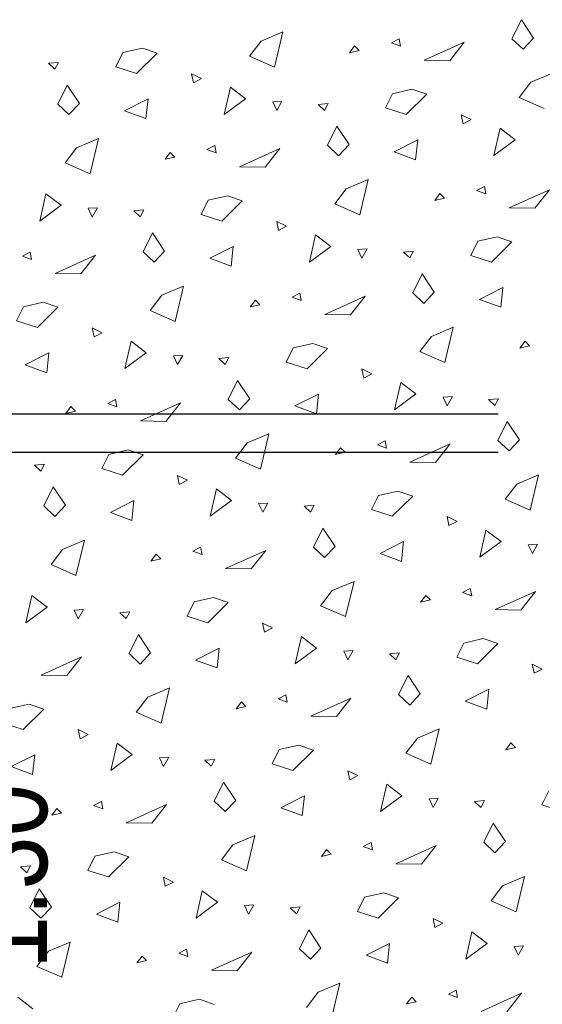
# Model space of a CAD drawing. Header units: metres. Extents: x -7.1 to 26.5, y -14.7 to 18.1.
# Tile 19 of 109: x -0.3 to 0.9, y 1 to 3.3. Entities that reach past the tile are written whole.
import ezdxf

# ---------------------------------------------------------------- set-up
doc = ezdxf.new("R2010")
doc.units = ezdxf.units.M
doc.header["$PDMODE"] = 65
doc.linetypes.add('AUSGEZOGEN', pattern=[0])
doc.layers.add('XR$2$105 Bemassungen 100', color=7, linetype='AUSGEZOGEN')
doc.layers.add('XR$3$035 Decken', color=7, linetype='AUSGEZOGEN')
doc.styles.add('ARIAL', font='arial.ttf')
doc.dimstyles.new('DIMSTYLE_2', dxfattribs={"dimtxt": 0.2, "dimasz": 0.3, "dimexe": 0, "dimexo": 0, "dimgap": 0.1, "dimtad": 2, "dimrnd": 0.005, "dimzin": 4, "dimdsep": 46, "dimtxsty": 'ARIAL', "dimblk1": 'ALL_ML_STRICH', "dimblk2": 'ALL_ML_STRICH', "dimsah": 1, "dimcen": 0, "dimclrd": 7, "dimclre": 7, "dimclrt": 7, "dimadec": 0, "dimazin": 0, "dimtfac": 1, "dimtdec": 0, "dimtix": 1, "dimtmove": 2, "dimatfit": 3, "dimfxl": 0, "dimtzin": 0, "dimlwd": 0, "dimlwe": 18, "dimarcsym": 0})
doc.dimstyles.new('DIMSTYLE_3', dxfattribs={"dimtxt": 0.2, "dimasz": 0.3, "dimexe": 0, "dimexo": 0, "dimgap": 0.1, "dimtad": 2, "dimrnd": 0.005, "dimzin": 4, "dimdsep": 46, "dimtxsty": 'ARIAL', "dimblk1": 'ALL_ML_STRICH', "dimblk2": 'ALL_ML_STRICH', "dimsah": 1, "dimcen": 0, "dimclrd": 7, "dimclre": 7, "dimclrt": 7, "dimadec": 0, "dimazin": 0, "dimtfac": 1, "dimtdec": 0, "dimtix": 1, "dimtmove": 2, "dimatfit": 3, "dimfxl": 0, "dimtzin": 0, "dimlwd": 0, "dimlwe": 18, "dimarcsym": 0})
doc.dimstyles.new('DIMSTYLE_7', dxfattribs={"dimtxt": 0.2, "dimasz": 0.3, "dimexe": 0, "dimexo": 0, "dimgap": 0.1, "dimtad": 2, "dimdec": 1, "dimlfac": 100, "dimrnd": 0.5, "dimzin": 4, "dimdsep": 46, "dimtxsty": 'ARIAL', "dimblk1": 'ALL_ML_STRICH', "dimblk2": 'ALL_ML_STRICH', "dimsah": 1, "dimcen": 0, "dimclrd": 7, "dimclre": 7, "dimclrt": 7, "dimadec": 0, "dimazin": 0, "dimtfac": 1, "dimtdec": 0, "dimtix": 1, "dimtmove": 2, "dimatfit": 3, "dimfxl": 0, "dimtvp": 1.2, "dimtzin": 0, "dimlwd": 0, "dimlwe": 18, "dimarcsym": 0})

# ---------------------------------------------------------------- blocks, each defined once
blk = doc.blocks.new('ALL_ML_STRICH')
at = {"color": 0, "linetype": 'ByBlock', "lineweight": -2}
for p, q in [((0, -0.5), (0, 0.5)), ((-0.3, -0.3), (0.3, 0.3)), ((-1, 0), (0.5, 0))]:
    blk.add_line(p, q, dxfattribs=at)
blk = doc.blocks.new('*D50')
at = {"layer": 'DEFPOINTS', "color": 7, "linetype": 'AUSGEZOGEN', "lineweight": 18, "transparency": 16777216}
for p in [(-1.7359, 11.1435), (-1.7359, -4.0565), (-0.678, -4.0565)]:
    blk.add_point(p, dxfattribs=at)
at = {"layer": 'XR$2$105 Bemassungen 100', "color": 7, "linetype": 'AUSGEZOGEN', "lineweight": -2, "transparency": 16777216}
for p, q in [((-7.0874, 11.1435), (-1.7359, 11.1435)), ((-1.7359, -4.0565), (-1.7359, 11.1435)), ((0.7976, -4.0565), (-1.7359, -4.0565))]:
    blk.add_line(p, q, dxfattribs=at)
at = {"layer": 'XR$2$105 Bemassungen 100', "color": 7, "linetype": 'AUSGEZOGEN', "lineweight": 18, "transparency": 16777216, "xscale": 0.3, "yscale": 0.3, "zscale": 0.3}
for p, rotation in [((-1.7359, 11.1435), 90), ((-1.7359, -4.0565), 270)]:
    blk.add_blockref('ALL_ML_STRICH', p, dxfattribs=dict(at, rotation=rotation))
at = {"layer": 'XR$2$105 Bemassungen 100', "color": 7, "linetype": 'AUSGEZOGEN', "lineweight": 18, "transparency": 16777216, "insert": (-1.9401, 3.5492), "char_height": 0.2, "width": 0.8, "attachment_point": 5, "rotation": 90, "style": 'ARIAL'}
blk.add_mtext('\\W0.80;\\A1;{\\A1;{15.20\\H0.132000;\\S^ ;}}', dxfattribs=at)
blk = doc.blocks.new('*D55')
at = {"layer": 'DEFPOINTS', "color": 7, "linetype": 'AUSGEZOGEN', "lineweight": 18, "transparency": 16777216}
for p in [(0.8192, 2.4135), (-1.205, 0.2335), (0.8046, 0.2335)]:
    blk.add_point(p, dxfattribs=at)
at = {"layer": 'XR$2$105 Bemassungen 100', "color": 7, "linetype": 'AUSGEZOGEN', "lineweight": -2, "transparency": 16777216}
for p, q in [((0.8046, 2.4135), (-1.205, 2.4135)), ((-1.205, 0.2335), (-1.205, 2.4135)), ((0.8046, 0.2335), (-1.205, 0.2335))]:
    blk.add_line(p, q, dxfattribs=at)
at = {"layer": 'XR$2$105 Bemassungen 100', "color": 7, "linetype": 'AUSGEZOGEN', "lineweight": 18, "transparency": 16777216, "xscale": 0.3, "yscale": 0.3, "zscale": 0.3}
for p, rotation in [((-1.205, 2.4135), 90), ((-1.205, 0.2335), 270)]:
    blk.add_blockref('ALL_ML_STRICH', p, dxfattribs=dict(at, rotation=rotation))
at = {"layer": 'XR$2$105 Bemassungen 100', "color": 7, "linetype": 'AUSGEZOGEN', "lineweight": 18, "transparency": 16777216, "insert": (-1.4084, 1.3349), "char_height": 0.2, "width": 0.64, "attachment_point": 5, "rotation": 90, "style": 'ARIAL'}
blk.add_mtext('\\W0.80;\\A1;{\\A1;{2.18\\H0.132000;\\S^ ;}}', dxfattribs=at)
at = {"layer": 'XR$2$105 Bemassungen 100', "color": 7, "linetype": 'AUSGEZOGEN', "lineweight": 18, "transparency": 16777216, "insert": (-1.1473, 1.1113), "char_height": 0.2, "width": 0.01, "attachment_point": 1, "rotation": 90, "line_spacing_factor": 0.60241, "style": 'ARIAL'}
blk.add_mtext('\\W0.80;1.50', dxfattribs=at)
blk = doc.blocks.new('*D56')
at = {"layer": 'DEFPOINTS', "color": 7, "linetype": 'AUSGEZOGEN', "lineweight": 18, "transparency": 16777216}
for p in [(0.8192, 4.2435), (-1.205, 2.4135), (0.8192, 2.4135)]:
    blk.add_point(p, dxfattribs=at)
at = {"layer": 'XR$2$105 Bemassungen 100', "color": 7, "linetype": 'AUSGEZOGEN', "lineweight": -2, "transparency": 16777216}
for p, q in [((0.8046, 4.2435), (-1.205, 4.2435)), ((-1.205, 2.4135), (-1.205, 4.2435)), ((0.8046, 2.4135), (-1.205, 2.4135))]:
    blk.add_line(p, q, dxfattribs=at)
at = {"layer": 'XR$2$105 Bemassungen 100', "color": 7, "linetype": 'AUSGEZOGEN', "lineweight": 18, "transparency": 16777216, "xscale": 0.3, "yscale": 0.3, "zscale": 0.3}
for p, rotation in [((-1.205, 4.2435), 90), ((-1.205, 2.4135), 270)]:
    blk.add_blockref('ALL_ML_STRICH', p, dxfattribs=dict(at, rotation=rotation))
at = {"layer": 'XR$2$105 Bemassungen 100', "color": 7, "linetype": 'AUSGEZOGEN', "lineweight": 18, "transparency": 16777216, "insert": (-1.4085, 3.3401), "char_height": 0.2, "width": 0.64, "attachment_point": 5, "rotation": 90, "style": 'ARIAL'}
blk.add_mtext('\\W0.80;\\A1;{\\A1;{1.83\\H0.132000;\\S^ ;}}', dxfattribs=at)
blk = doc.blocks.new('*D65')
at = {"layer": 'DEFPOINTS', "color": 7, "linetype": 'AUSGEZOGEN', "lineweight": 18, "transparency": 16777216}
for p in [(0.7539, 2.3235), (-0.512, 0.3235), (-0.2328, 0.3235)]:
    blk.add_point(p, dxfattribs=at)
at = {"layer": 'XR$2$105 Bemassungen 100', "color": 7, "linetype": 'AUSGEZOGEN', "lineweight": -2, "transparency": 16777216}
for p, q in [((0.8046, 2.3235), (-0.512, 2.3235)), ((-0.512, 0.3235), (-0.512, 2.3235)), ((0.8046, 0.3235), (-0.512, 0.3235))]:
    blk.add_line(p, q, dxfattribs=at)
at = {"layer": 'XR$2$105 Bemassungen 100', "color": 7, "linetype": 'AUSGEZOGEN', "lineweight": 18, "transparency": 16777216, "xscale": 0.3, "yscale": 0.3, "zscale": 0.3}
for p, rotation in [((-0.512, 2.3235), 90), ((-0.512, 0.3235), 270)]:
    blk.add_blockref('ALL_ML_STRICH', p, dxfattribs=dict(at, rotation=rotation))
at = {"layer": 'XR$2$105 Bemassungen 100', "color": 7, "linetype": 'AUSGEZOGEN', "lineweight": 18, "transparency": 16777216, "insert": (-0.7154, 1.3353), "char_height": 0.2, "width": 0.64, "attachment_point": 5, "rotation": 90, "style": 'ARIAL'}
blk.add_mtext('\\W0.80;\\A1;{\\A1;{2.00\\H0.132000;\\S^ ;}}', dxfattribs=at)
at = {"layer": 'XR$2$105 Bemassungen 100', "color": 7, "linetype": 'AUSGEZOGEN', "lineweight": 18, "transparency": 16777216, "insert": (-0.4541, 1.1113), "char_height": 0.2, "width": 0.01, "attachment_point": 1, "rotation": 90, "line_spacing_factor": 0.60241, "style": 'ARIAL'}
blk.add_mtext('\\W0.80;1.30', dxfattribs=at)
blk = doc.blocks.new('*D66')
at = {"layer": 'DEFPOINTS', "color": 7, "linetype": 'AUSGEZOGEN', "lineweight": 18, "transparency": 16777216}
for p in [(0.7507, 2.4135), (-0.512, 2.3235), (0.7539, 2.3235)]:
    blk.add_point(p, dxfattribs=at)
at = {"layer": 'XR$2$105 Bemassungen 100', "color": 7, "linetype": 'AUSGEZOGEN', "lineweight": -2, "transparency": 16777216}
for p, q in [((0.8046, 2.4135), (-0.512, 2.4135)), ((-0.512, 2.3235), (-0.512, 2.4135)), ((0.8046, 2.3235), (-0.512, 2.3235))]:
    blk.add_line(p, q, dxfattribs=at)
at = {"layer": 'XR$2$105 Bemassungen 100', "color": 7, "linetype": 'AUSGEZOGEN', "lineweight": 18, "transparency": 16777216, "xscale": 0.3, "yscale": 0.3, "zscale": 0.3}
for p, rotation in [((-0.512, 2.3235), 270), ((-0.512, 2.4135), 90)]:
    blk.add_blockref('ALL_ML_STRICH', p, dxfattribs=dict(at, rotation=rotation))
at = {"layer": 'XR$2$105 Bemassungen 100', "color": 7, "linetype": 'AUSGEZOGEN', "lineweight": 18, "transparency": 16777216, "insert": (-0.7154, 2.5595), "char_height": 0.2, "width": 0.48, "attachment_point": 5, "rotation": 90, "style": 'ARIAL'}
blk.add_mtext('\\W0.80;\\A1;{\\A1;{9\\H0.132000;\\S^ ;}}', dxfattribs=at)
blk = doc.blocks.new('COMPLEXOBJECT_272')
at = {"layer": 'XR$3$035 Decken', "color": 253, "linetype": 'AUSGEZOGEN', "lineweight": 13, "transparency": 33554687}
for p, q in [((0.8372, 3.2944), (0.8592, 3.3388)), ((0.8592, 3.3388), (0.888, 3.2959)), ((0.2483, 3.2886), (0.2994, 3.3101)), ((0.2994, 3.3101), (0.2797, 3.2273)), ((0.2212, 3.2531), (0.2483, 3.2886)), ((0.5724, 3.2938), (0.5542, 3.2844)), ((0.5542, 3.2844), (0.5756, 3.2765)), ((0.5756, 3.2765), (0.5724, 3.2938)), ((0.6308, 3.2437), (0.7253, 3.2864)), ((0.7253, 3.2864), (0.691, 3.2427)), ((0.8633, 3.2697), (0.8372, 3.2944)), ((0.888, 3.2959), (0.8633, 3.2697)), ((-0.0926, 3.2284), (-0.0761, 3.2617)), ((-0.0761, 3.2617), (-0.0305, 3.2722)), ((0.0041, 3.2604), (-0.0439, 3.2128)), ((-0.0305, 3.2722), (0.0041, 3.2604)), ((0.4679, 3.2773), (0.4558, 3.2613)), ((0.4558, 3.2613), (0.4786, 3.2666)), ((0.4786, 3.2666), (0.4679, 3.2773)), ((-0.2506, 3.2366), (-0.2271, 3.2388)), ((-0.2358, 3.2226), (-0.2506, 3.2366)), ((-0.2271, 3.2388), (-0.2358, 3.2226)), ((0.2797, 3.2273), (0.2212, 3.2531)), ((0.691, 3.2427), (0.6308, 3.2437)), ((-0.0439, 3.2128), (-0.0926, 3.2284)), ((0.1083, 3.2008), (0.085, 3.2121)), ((0.085, 3.2121), (0.0893, 3.1909)), ((0.8813, 3.1922), (0.9324, 3.2137)), ((0.0893, 3.1909), (0.1083, 3.2008)), ((0.8542, 3.1566), (0.8813, 3.1922)), ((-0.2288, 3.1408), (-0.2068, 3.1852)), ((-0.2068, 3.1852), (-0.1781, 3.1423)), ((0.1616, 3.1165), (0.1762, 3.1806)), ((0.1762, 3.1806), (0.2118, 3.1534)), ((0.5569, 3.1653), (0.6025, 3.1758)), ((0.6025, 3.1758), (0.6371, 3.164)), ((-0.0724, 3.1254), (-0.0171, 3.1534)), ((-0.0171, 3.1534), (-0.022, 3.1069)), ((0.2118, 3.1534), (0.1616, 3.1165)), ((0.2973, 3.1476), (0.2755, 3.1463)), ((0.2755, 3.1463), (0.2851, 3.1259)), ((0.2851, 3.1259), (0.2973, 3.1476)), ((0.3824, 3.1401), (0.4059, 3.1424)), ((0.4059, 3.1424), (0.3973, 3.1262)), ((0.5405, 3.132), (0.5569, 3.1653)), ((0.6371, 3.164), (0.5892, 3.1164)), ((0.9127, 3.1309), (0.8542, 3.1566)), ((-0.2027, 3.1161), (-0.2288, 3.1408)), ((-0.1781, 3.1423), (-0.2027, 3.1161)), ((-0.022, 3.1069), (-0.0724, 3.1254)), ((0.3973, 3.1262), (0.3824, 3.1401)), ((0.5892, 3.1164), (0.5405, 3.132)), ((0.7414, 3.1044), (0.718, 3.1157)), ((0.718, 3.1157), (0.7223, 3.0945)), ((0.7223, 3.0945), (0.7414, 3.1044)), ((0.4042, 3.0444), (0.4262, 3.0888)), ((0.4262, 3.0888), (0.4549, 3.0459)), ((0.7946, 3.0201), (0.8092, 3.0842)), ((0.8092, 3.0842), (0.8448, 3.057)), ((-0.1847, 3.0386), (-0.1336, 3.0601)), ((-0.1336, 3.0601), (-0.1533, 2.9773)), ((0.5606, 3.029), (0.6159, 3.057)), ((0.6159, 3.057), (0.611, 3.0104)), ((0.8448, 3.057), (0.7946, 3.0201)), ((-0.2119, 3.0031), (-0.1847, 3.0386)), ((0.0349, 3.0273), (0.0227, 3.0113)), ((0.0456, 3.0166), (0.0349, 3.0273)), ((0.1394, 3.0438), (0.1212, 3.0344)), ((0.1212, 3.0344), (0.1426, 3.0265)), ((0.1426, 3.0265), (0.1394, 3.0438)), ((0.1978, 2.9937), (0.2923, 3.0364)), ((0.2923, 3.0364), (0.258, 2.9927)), ((0.4303, 3.0197), (0.4042, 3.0444)), ((0.4549, 3.0459), (0.4303, 3.0197)), ((0.611, 3.0104), (0.5606, 3.029)), ((0.0227, 3.0113), (0.0456, 3.0166)), ((-0.1533, 2.9773), (-0.2119, 3.0031)), ((0.258, 2.9927), (0.1978, 2.9937)), ((0.4483, 2.9422), (0.4994, 2.9637)), ((0.4994, 2.9637), (0.4797, 2.8809)), ((0.4212, 2.9066), (0.4483, 2.9422)), ((0.7724, 2.9474), (0.7542, 2.938)), ((0.7542, 2.938), (0.7756, 2.9301)), ((0.7756, 2.9301), (0.7724, 2.9474)), ((0.8308, 2.8973), (0.9253, 2.94)), ((0.9253, 2.94), (0.891, 2.8963)), ((-0.2714, 2.8665), (-0.2568, 2.9306)), ((-0.2568, 2.9306), (-0.2213, 2.9034)), ((0.1074, 2.882), (0.1239, 2.9153)), ((0.1239, 2.9153), (0.1695, 2.9258)), ((0.2041, 2.914), (0.1561, 2.8664)), ((0.1695, 2.9258), (0.2041, 2.914)), ((0.6679, 2.9309), (0.6558, 2.9148)), ((0.6558, 2.9148), (0.6786, 2.9201)), ((0.6786, 2.9201), (0.6679, 2.9309)), ((-0.2213, 2.9034), (-0.2714, 2.8665)), ((-0.1357, 2.8976), (-0.1575, 2.8963)), ((-0.1575, 2.8963), (-0.148, 2.8759)), ((-0.148, 2.8759), (-0.1357, 2.8976)), ((-0.0506, 2.8901), (-0.0271, 2.8924)), ((-0.0358, 2.8762), (-0.0506, 2.8901)), ((-0.0271, 2.8924), (-0.0358, 2.8762)), ((0.4797, 2.8809), (0.4212, 2.9066)), ((0.891, 2.8963), (0.8308, 2.8973)), ((0.1561, 2.8664), (0.1074, 2.882)), ((0.3083, 2.8544), (0.285, 2.8657)), ((0.285, 2.8657), (0.2893, 2.8445)), ((0.2893, 2.8445), (0.3083, 2.8544)), ((-0.0288, 2.7944), (-0.0068, 2.8388)), ((-0.0068, 2.8388), (0.0219, 2.7959)), ((0.3616, 2.7701), (0.3762, 2.8342)), ((0.3762, 2.8342), (0.4118, 2.807)), ((0.7569, 2.8189), (0.8025, 2.8294)), ((0.8025, 2.8294), (0.8371, 2.8176)), ((0.0219, 2.7959), (-0.0027, 2.7697)), ((0.1276, 2.779), (0.1829, 2.807)), ((0.1829, 2.807), (0.178, 2.7604)), ((0.4118, 2.807), (0.3616, 2.7701)), ((0.4973, 2.8012), (0.4755, 2.7998)), ((0.4755, 2.7998), (0.4851, 2.7795)), ((0.4851, 2.7795), (0.4973, 2.8012)), ((0.5824, 2.7937), (0.6059, 2.796)), ((0.6059, 2.796), (0.5973, 2.7798)), ((0.7405, 2.7856), (0.7569, 2.8189)), ((0.8371, 2.8176), (0.7892, 2.77)), ((-0.2936, 2.7938), (-0.3118, 2.7844)), ((-0.3118, 2.7844), (-0.2904, 2.7765)), ((-0.2904, 2.7765), (-0.2936, 2.7938)), ((-0.2352, 2.7437), (-0.1407, 2.7864)), ((-0.1407, 2.7864), (-0.1751, 2.7427)), ((-0.0027, 2.7697), (-0.0288, 2.7944)), ((0.178, 2.7604), (0.1276, 2.779)), ((0.5973, 2.7798), (0.5824, 2.7937)), ((0.7892, 2.77), (0.7405, 2.7856)), ((-0.1751, 2.7427), (-0.2352, 2.7437)), ((0.6042, 2.6979), (0.6262, 2.7424)), ((0.6262, 2.7424), (0.6549, 2.6994)), ((0.0153, 2.6922), (0.0664, 2.7137)), ((0.0664, 2.7137), (0.0467, 2.6309)), ((0.7606, 2.6826), (0.8159, 2.7105)), ((0.8159, 2.7105), (0.811, 2.664)), ((-0.0119, 2.6566), (0.0153, 2.6922)), ((0.2349, 2.6809), (0.2227, 2.6648)), ((0.2456, 2.6701), (0.2349, 2.6809)), ((0.3394, 2.6974), (0.3212, 2.688)), ((0.3212, 2.688), (0.3426, 2.6801)), ((0.3426, 2.6801), (0.3394, 2.6974)), ((0.3978, 2.6473), (0.4923, 2.69)), ((0.4923, 2.69), (0.458, 2.6463)), ((0.6303, 2.6733), (0.6042, 2.6979)), ((0.6549, 2.6994), (0.6303, 2.6733)), ((0.811, 2.664), (0.7606, 2.6826)), ((-0.3256, 2.632), (-0.3091, 2.6653)), ((-0.3091, 2.6653), (-0.2635, 2.6758)), ((-0.2289, 2.664), (-0.2769, 2.6164)), ((-0.2635, 2.6758), (-0.2289, 2.664)), ((0.2227, 2.6648), (0.2456, 2.6701)), ((0.0467, 2.6309), (-0.0119, 2.6566)), ((0.458, 2.6463), (0.3978, 2.6473)), ((-0.2769, 2.6164), (-0.3256, 2.632)), ((-0.1247, 2.6044), (-0.1481, 2.6157)), ((-0.1481, 2.6157), (-0.1437, 2.5945)), ((0.6483, 2.5958), (0.6994, 2.6173)), ((0.6994, 2.6173), (0.6797, 2.5345)), ((-0.1437, 2.5945), (-0.1247, 2.6044)), ((0.6212, 2.5602), (0.6483, 2.5958)), ((-0.0714, 2.5201), (-0.0568, 2.5842)), ((-0.0568, 2.5842), (-0.0213, 2.557)), ((0.3074, 2.5356), (0.3239, 2.5689)), ((0.3239, 2.5689), (0.3695, 2.5794)), ((0.4041, 2.5676), (0.3561, 2.52)), ((0.3695, 2.5794), (0.4041, 2.5676)), ((0.8679, 2.5845), (0.8558, 2.5684)), ((0.8558, 2.5684), (0.8786, 2.5737)), ((0.8786, 2.5737), (0.8679, 2.5845)), ((-0.3054, 2.529), (-0.2501, 2.557)), ((-0.2501, 2.557), (-0.255, 2.5104)), ((-0.0213, 2.557), (-0.0714, 2.5201)), ((0.0643, 2.5512), (0.0425, 2.5498)), ((0.0425, 2.5498), (0.052, 2.5295)), ((0.052, 2.5295), (0.0643, 2.5512)), ((0.1494, 2.5437), (0.1729, 2.546)), ((0.1642, 2.5298), (0.1494, 2.5437)), ((0.1729, 2.546), (0.1642, 2.5298)), ((0.6797, 2.5345), (0.6212, 2.5602)), ((-0.255, 2.5104), (-0.3054, 2.529)), ((0.3561, 2.52), (0.3074, 2.5356)), ((0.5083, 2.508), (0.485, 2.5193)), ((0.485, 2.5193), (0.4893, 2.4981)), ((0.4893, 2.4981), (0.5083, 2.508)), ((0.1712, 2.4479), (0.1932, 2.4924)), ((0.1932, 2.4924), (0.2219, 2.4494)), ((0.5616, 2.4237), (0.5762, 2.4878)), ((0.5762, 2.4878), (0.6118, 2.4606)), ((0.2219, 2.4494), (0.1973, 2.4233)), ((0.3276, 2.4326), (0.3829, 2.4605)), ((0.3829, 2.4605), (0.378, 2.414)), ((0.6118, 2.4606), (0.5616, 2.4237)), ((0.6973, 2.4547), (0.6755, 2.4534)), ((0.6755, 2.4534), (0.6851, 2.433)), ((0.6851, 2.433), (0.6973, 2.4547)), ((0.7824, 2.4473), (0.8059, 2.4496)), ((0.8059, 2.4496), (0.7973, 2.4334)), ((-0.1981, 2.4309), (-0.2103, 2.4148)), ((-0.1874, 2.4201), (-0.1981, 2.4309)), ((-0.0936, 2.4474), (-0.1118, 2.438)), ((-0.1118, 2.438), (-0.0904, 2.4301)), ((-0.0904, 2.4301), (-0.0936, 2.4474)), ((-0.0352, 2.3973), (0.0593, 2.44)), ((0.0593, 2.44), (0.0249, 2.3963)), ((0.1973, 2.4233), (0.1712, 2.4479)), ((0.378, 2.414), (0.3276, 2.4326)), ((0.7973, 2.4334), (0.7824, 2.4473)), ((-0.2103, 2.4148), (-0.1874, 2.4201)), ((0.0249, 2.3963), (-0.0352, 2.3973)), ((0.8042, 2.3515), (0.8262, 2.396)), ((0.8262, 2.396), (0.8549, 2.353)), ((0.2153, 2.3458), (0.2664, 2.3673)), ((0.2664, 2.3673), (0.2467, 2.2845)), ((0.1881, 2.3102), (0.2153, 2.3458)), ((0.4349, 2.3345), (0.4227, 2.3184)), ((0.4456, 2.3237), (0.4349, 2.3345)), ((0.5394, 2.3509), (0.5212, 2.3416)), ((0.5212, 2.3416), (0.5426, 2.3337)), ((0.5426, 2.3337), (0.5394, 2.3509)), ((0.5978, 2.3009), (0.6923, 2.3435)), ((0.6923, 2.3435), (0.658, 2.2999)), ((0.8303, 2.3269), (0.8042, 2.3515)), ((0.8549, 2.353), (0.8303, 2.3269)), ((-0.1256, 2.2856), (-0.1091, 2.3189)), ((-0.1091, 2.3189), (-0.0635, 2.3294)), ((-0.0289, 2.3176), (-0.0769, 2.27)), ((-0.0635, 2.3294), (-0.0289, 2.3176)), ((0.4227, 2.3184), (0.4456, 2.3237)), ((-0.2836, 2.2937), (-0.2601, 2.296)), ((-0.2688, 2.2798), (-0.2836, 2.2937)), ((-0.2601, 2.296), (-0.2688, 2.2798)), ((0.2467, 2.2845), (0.1881, 2.3102)), ((0.658, 2.2999), (0.5978, 2.3009)), ((-0.0769, 2.27), (-0.1256, 2.2856)), ((0.0753, 2.258), (0.0519, 2.2693)), ((0.0519, 2.2693), (0.0563, 2.2481)), ((0.8483, 2.2493), (0.8994, 2.2709)), ((0.8994, 2.2709), (0.8797, 2.1881)), ((-0.2618, 2.1979), (-0.2398, 2.2424)), ((-0.2398, 2.2424), (-0.2111, 2.1994)), ((0.0563, 2.2481), (0.0753, 2.258)), ((0.8212, 2.2138), (0.8483, 2.2493)), ((0.1286, 2.1737), (0.1432, 2.2378)), ((0.1432, 2.2378), (0.1787, 2.2106)), ((0.5074, 2.1892), (0.5239, 2.2225)), ((0.5239, 2.2225), (0.5695, 2.2329)), ((0.6041, 2.2212), (0.5561, 2.1736)), ((0.5695, 2.2329), (0.6041, 2.2212)), ((-0.2357, 2.1733), (-0.2618, 2.1979)), ((-0.2111, 2.1994), (-0.2357, 2.1733)), ((-0.1054, 2.1826), (-0.0501, 2.2105)), ((-0.0501, 2.2105), (-0.055, 2.164)), ((0.1787, 2.2106), (0.1286, 2.1737)), ((0.2643, 2.2047), (0.2425, 2.2034)), ((0.2425, 2.2034), (0.252, 2.183)), ((0.252, 2.183), (0.2643, 2.2047)), ((0.3494, 2.1973), (0.3729, 2.1996)), ((0.3642, 2.1834), (0.3494, 2.1973)), ((0.3729, 2.1996), (0.3642, 2.1834)), ((0.8797, 2.1881), (0.8212, 2.2138)), ((-0.055, 2.164), (-0.1054, 2.1826)), ((0.5561, 2.1736), (0.5074, 2.1892)), ((0.7083, 2.1616), (0.685, 2.1729)), ((0.685, 2.1729), (0.6893, 2.1517)), ((0.6893, 2.1517), (0.7083, 2.1616)), ((0.3712, 2.1015), (0.3932, 2.146)), ((0.3932, 2.146), (0.4219, 2.103)), ((0.7616, 2.0773), (0.7762, 2.1414)), ((0.7762, 2.1414), (0.8118, 2.1142)), ((-0.2177, 2.0958), (-0.1666, 2.1173)), ((-0.1666, 2.1173), (-0.1863, 2.0345)), ((0.4219, 2.103), (0.3973, 2.0769)), ((0.5276, 2.0862), (0.5829, 2.1141)), ((0.5829, 2.1141), (0.578, 2.0676)), ((0.8118, 2.1142), (0.7616, 2.0773)), ((0.8973, 2.1083), (0.8755, 2.107)), ((0.8755, 2.107), (0.8851, 2.0866)), ((0.8851, 2.0866), (0.8973, 2.1083)), ((-0.2449, 2.0602), (-0.2177, 2.0958)), ((0.0019, 2.0845), (-0.0103, 2.0684)), ((0.0126, 2.0737), (0.0019, 2.0845)), ((0.1064, 2.1009), (0.0882, 2.0916)), ((0.0882, 2.0916), (0.1096, 2.0837)), ((0.1096, 2.0837), (0.1064, 2.1009)), ((0.1648, 2.0509), (0.2593, 2.0935)), ((0.2593, 2.0935), (0.2249, 2.0499)), ((0.3973, 2.0769), (0.3712, 2.1015)), ((0.578, 2.0676), (0.5276, 2.0862)), ((-0.1863, 2.0345), (-0.2449, 2.0602)), ((-0.0103, 2.0684), (0.0126, 2.0737)), ((0.2249, 2.0499), (0.1648, 2.0509)), ((0.4153, 1.9993), (0.4664, 2.0209)), ((0.4664, 2.0209), (0.4467, 1.9381)), ((-0.3044, 1.9237), (-0.2898, 1.9878)), ((-0.2898, 1.9878), (-0.2543, 1.9606)), ((0.3881, 1.9638), (0.4153, 1.9993)), ((0.6349, 1.988), (0.6227, 1.972)), ((0.6456, 1.9773), (0.6349, 1.988)), ((0.7394, 2.0045), (0.7212, 1.9951)), ((0.7212, 1.9951), (0.7426, 1.9873)), ((0.7426, 1.9873), (0.7394, 2.0045)), ((0.7978, 1.9545), (0.8923, 1.9971)), ((0.8923, 1.9971), (0.858, 1.9535)), ((0.0744, 1.9392), (0.0909, 1.9725)), ((0.0909, 1.9725), (0.1365, 1.9829)), ((0.1711, 1.9712), (0.1231, 1.9236)), ((0.1365, 1.9829), (0.1711, 1.9712)), ((0.6227, 1.972), (0.6456, 1.9773)), ((-0.2543, 1.9606), (-0.3044, 1.9237)), ((-0.1687, 1.9547), (-0.1905, 1.9534)), ((-0.1905, 1.9534), (-0.181, 1.933)), ((-0.181, 1.933), (-0.1687, 1.9547)), ((-0.0836, 1.9473), (-0.0601, 1.9496)), ((-0.0688, 1.9334), (-0.0836, 1.9473)), ((-0.0601, 1.9496), (-0.0688, 1.9334)), ((0.4467, 1.9381), (0.3881, 1.9638)), ((0.858, 1.9535), (0.7978, 1.9545)), ((0.1231, 1.9236), (0.0744, 1.9392)), ((0.2753, 1.9116), (0.2519, 1.9229)), ((0.2519, 1.9229), (0.2563, 1.9017)), ((-0.0618, 1.8515), (-0.0398, 1.896)), ((-0.0398, 1.896), (-0.0111, 1.853)), ((0.2563, 1.9017), (0.2753, 1.9116)), ((0.3286, 1.8273), (0.3432, 1.8914)), ((0.3432, 1.8914), (0.3787, 1.8642)), ((0.7074, 1.8427), (0.7239, 1.8761)), ((0.7239, 1.8761), (0.7695, 1.8865)), ((0.8041, 1.8747), (0.7561, 1.8272)), ((0.7695, 1.8865), (0.8041, 1.8747)), ((-0.0357, 1.8269), (-0.0618, 1.8515)), ((-0.0111, 1.853), (-0.0357, 1.8269)), ((0.0946, 1.8362), (0.1499, 1.8641)), ((0.1499, 1.8641), (0.145, 1.8176)), ((0.3787, 1.8642), (0.3286, 1.8273)), ((0.4643, 1.8583), (0.4425, 1.857)), ((0.4425, 1.857), (0.452, 1.8366)), ((0.452, 1.8366), (0.4643, 1.8583)), ((0.5494, 1.8509), (0.5729, 1.8532)), ((0.5642, 1.837), (0.5494, 1.8509)), ((0.5729, 1.8532), (0.5642, 1.837)), ((-0.2682, 1.8009), (-0.1737, 1.8435)), ((-0.1737, 1.8435), (-0.2081, 1.7999)), ((0.145, 1.8176), (0.0946, 1.8362)), ((0.7561, 1.8272), (0.7074, 1.8427)), ((0.9083, 1.8152), (0.885, 1.8265)), ((0.885, 1.8265), (0.8893, 1.8053)), ((0.8893, 1.8053), (0.9083, 1.8152)), ((-0.2081, 1.7999), (-0.2682, 1.8009)), ((0.5712, 1.7551), (0.5932, 1.7996)), ((0.5932, 1.7996), (0.6219, 1.7566)), ((-0.0177, 1.7493), (0.0334, 1.7709)), ((0.0334, 1.7709), (0.0137, 1.6881)), ((0.6219, 1.7566), (0.5973, 1.7305)), ((0.7276, 1.7398), (0.7829, 1.7677)), ((0.7829, 1.7677), (0.778, 1.7212)), ((-0.0449, 1.7138), (-0.0177, 1.7493)), ((0.2019, 1.738), (0.1897, 1.722)), ((0.2126, 1.7273), (0.2019, 1.738)), ((0.3064, 1.7545), (0.2882, 1.7451)), ((0.2882, 1.7451), (0.3096, 1.7373)), ((0.3096, 1.7373), (0.3064, 1.7545)), ((0.3648, 1.7045), (0.4593, 1.7471)), ((0.4593, 1.7471), (0.4249, 1.7035)), ((0.5973, 1.7305), (0.5712, 1.7551)), ((0.778, 1.7212), (0.7276, 1.7398)), ((-0.3421, 1.7225), (-0.2965, 1.7329)), ((-0.2619, 1.7212), (-0.3099, 1.6736)), ((-0.2965, 1.7329), (-0.2619, 1.7212)), ((0.0137, 1.6881), (-0.0449, 1.7138)), ((0.1897, 1.722), (0.2126, 1.7273)), ((-0.3099, 1.6736), (-0.3586, 1.6892)), ((0.4249, 1.7035), (0.3648, 1.7045)), ((-0.1577, 1.6616), (-0.1811, 1.6729)), ((-0.1811, 1.6729), (-0.1767, 1.6517)), ((0.6153, 1.6529), (0.6664, 1.6745)), ((0.6664, 1.6745), (0.6467, 1.5917)), ((-0.1767, 1.6517), (-0.1577, 1.6616)), ((-0.1044, 1.5773), (-0.0898, 1.6414)), ((-0.0898, 1.6414), (-0.0543, 1.6142)), ((0.5881, 1.6174), (0.6153, 1.6529)), ((0.8349, 1.6416), (0.8227, 1.6256)), ((0.8456, 1.6309), (0.8349, 1.6416)), ((0.2744, 1.5927), (0.2909, 1.6261)), ((0.2909, 1.6261), (0.3365, 1.6365)), ((0.3711, 1.6247), (0.3231, 1.5772)), ((0.3365, 1.6365), (0.3711, 1.6247)), ((0.8227, 1.6256), (0.8456, 1.6309)), ((-0.3384, 1.5862), (-0.2831, 1.6141)), ((-0.2831, 1.6141), (-0.288, 1.5676)), ((-0.0543, 1.6142), (-0.1044, 1.5773)), ((0.0313, 1.6083), (0.0095, 1.607)), ((0.0095, 1.607), (0.019, 1.5866)), ((0.019, 1.5866), (0.0313, 1.6083)), ((0.1164, 1.6009), (0.1399, 1.6032)), ((0.1312, 1.587), (0.1164, 1.6009)), ((0.1399, 1.6032), (0.1312, 1.587)), ((0.6467, 1.5917), (0.5881, 1.6174)), ((-0.288, 1.5676), (-0.3384, 1.5862)), ((0.3231, 1.5772), (0.2744, 1.5927)), ((0.4753, 1.5652), (0.4519, 1.5765)), ((0.4519, 1.5765), (0.4563, 1.5553)), ((0.1382, 1.5051), (0.1602, 1.5496)), ((0.1602, 1.5496), (0.1889, 1.5066)), ((0.4563, 1.5553), (0.4753, 1.5652)), ((0.5286, 1.4809), (0.5432, 1.5449)), ((0.5432, 1.5449), (0.5787, 1.5178)), ((0.9074, 1.4963), (0.9239, 1.5297)), ((-0.1266, 1.5045), (-0.1448, 1.4951)), ((-0.1234, 1.4873), (-0.1266, 1.5045)), ((0.1643, 1.4805), (0.1382, 1.5051)), ((0.1889, 1.5066), (0.1643, 1.4805)), ((0.2946, 1.4898), (0.3499, 1.5177)), ((0.3499, 1.5177), (0.345, 1.4712)), ((0.5787, 1.5178), (0.5286, 1.4809)), ((0.6643, 1.5119), (0.6425, 1.5106)), ((0.6425, 1.5106), (0.652, 1.4902)), ((0.652, 1.4902), (0.6643, 1.5119)), ((0.7494, 1.5045), (0.7729, 1.5068)), ((0.7642, 1.4905), (0.7494, 1.5045)), ((0.7729, 1.5068), (0.7642, 1.4905)), ((-0.2311, 1.488), (-0.2433, 1.472)), ((-0.2205, 1.4773), (-0.2311, 1.488)), ((-0.1448, 1.4951), (-0.1234, 1.4873)), ((-0.0682, 1.4545), (0.0263, 1.4971)), ((0.0263, 1.4971), (-0.0081, 1.4535)), ((0.345, 1.4712), (0.2946, 1.4898)), ((0.9561, 1.4808), (0.9074, 1.4963)), ((-0.2433, 1.472), (-0.2205, 1.4773)), ((-0.0081, 1.4535), (-0.0682, 1.4545)), ((0.7712, 1.4087), (0.7932, 1.4532)), ((0.7932, 1.4532), (0.8219, 1.4102)), ((0.1823, 1.4029), (0.2334, 1.4245)), ((0.2334, 1.4245), (0.2137, 1.3417)), ((0.8219, 1.4102), (0.7973, 1.3841)), ((-0.1421, 1.3761), (-0.0965, 1.3865)), ((-0.0965, 1.3865), (-0.0619, 1.3747)), ((0.1551, 1.3674), (0.1823, 1.4029)), ((0.4019, 1.3916), (0.3897, 1.3756)), ((0.4126, 1.3809), (0.4019, 1.3916)), ((0.5064, 1.4081), (0.4882, 1.3987)), ((0.4882, 1.3987), (0.5096, 1.3909)), ((0.5096, 1.3909), (0.5064, 1.4081)), ((0.5648, 1.3581), (0.6593, 1.4007)), ((0.6593, 1.4007), (0.6249, 1.3571)), ((0.7973, 1.3841), (0.7712, 1.4087)), ((-0.1586, 1.3427), (-0.1421, 1.3761)), ((-0.0619, 1.3747), (-0.1099, 1.3272)), ((0.2137, 1.3417), (0.1551, 1.3674)), ((0.3897, 1.3756), (0.4126, 1.3809)), ((-0.3166, 1.3509), (-0.2931, 1.3532)), ((-0.3018, 1.337), (-0.3166, 1.3509)), ((-0.2931, 1.3532), (-0.3018, 1.337)), ((-0.1099, 1.3272), (-0.1586, 1.3427)), ((0.6249, 1.3571), (0.5648, 1.3581)), ((0.0423, 1.3152), (0.0189, 1.3265)), ((0.0189, 1.3265), (0.0233, 1.3053)), ((0.8153, 1.3065), (0.8664, 1.3281)), ((0.8664, 1.3281), (0.8467, 1.2452)), ((-0.2948, 1.2551), (-0.2729, 1.2996)), ((-0.2729, 1.2996), (-0.2441, 1.2566)), ((0.0233, 1.3053), (0.0423, 1.3152)), ((0.0956, 1.2309), (0.1102, 1.2949)), ((0.1102, 1.2949), (0.1457, 1.2678)), ((0.7881, 1.271), (0.8153, 1.3065)), ((0.4744, 1.2463), (0.4909, 1.2797)), ((0.4909, 1.2797), (0.5365, 1.2901)), ((0.5711, 1.2783), (0.5231, 1.2308)), ((0.5365, 1.2901), (0.5711, 1.2783)), ((0.8467, 1.2452), (0.7881, 1.271)), ((-0.2687, 1.2305), (-0.2948, 1.2551)), ((-0.2441, 1.2566), (-0.2687, 1.2305)), ((-0.1384, 1.2398), (-0.0831, 1.2677)), ((-0.0831, 1.2677), (-0.088, 1.2212)), ((0.1457, 1.2678), (0.0956, 1.2309)), ((0.2313, 1.2619), (0.2095, 1.2606)), ((0.2095, 1.2606), (0.219, 1.2402)), ((0.219, 1.2402), (0.2313, 1.2619)), ((0.3164, 1.2545), (0.3399, 1.2568)), ((0.3312, 1.2405), (0.3164, 1.2545)), ((0.3399, 1.2568), (0.3312, 1.2405)), ((-0.088, 1.2212), (-0.1384, 1.2398)), ((0.5231, 1.2308), (0.4744, 1.2463)), ((0.6753, 1.2188), (0.6519, 1.23)), ((0.6519, 1.23), (0.6563, 1.2089)), ((0.3382, 1.1587), (0.3602, 1.2032)), ((0.3602, 1.2032), (0.3889, 1.1602)), ((0.6563, 1.2089), (0.6753, 1.2188)), ((0.7286, 1.1345), (0.7432, 1.1985)), ((0.7432, 1.1985), (0.7787, 1.1714)), ((-0.2507, 1.1529), (-0.1996, 1.1745)), ((-0.1996, 1.1745), (-0.2193, 1.0917)), ((0.0734, 1.1581), (0.0552, 1.1487)), ((0.0766, 1.1409), (0.0734, 1.1581)), ((0.3643, 1.1341), (0.3382, 1.1587)), ((0.3889, 1.1602), (0.3643, 1.1341)), ((0.4946, 1.1433), (0.5499, 1.1713)), ((0.5499, 1.1713), (0.545, 1.1248)), ((0.7787, 1.1714), (0.7286, 1.1345)), ((0.8643, 1.1655), (0.8425, 1.1642)), ((0.8425, 1.1642), (0.852, 1.1438)), ((0.852, 1.1438), (0.8643, 1.1655)), ((-0.2779, 1.1174), (-0.2507, 1.1529)), ((-0.0311, 1.1416), (-0.0433, 1.1256)), ((-0.0205, 1.1309), (-0.0311, 1.1416)), ((0.0552, 1.1487), (0.0766, 1.1409)), ((0.1318, 1.1081), (0.2263, 1.1507)), ((0.2263, 1.1507), (0.1919, 1.1071)), ((0.545, 1.1248), (0.4946, 1.1433)), ((-0.2193, 1.0917), (-0.2779, 1.1174)), ((-0.0433, 1.1256), (-0.0205, 1.1309)), ((0.1919, 1.1071), (0.1318, 1.1081)), ((0.3823, 1.0565), (0.4334, 1.0781)), ((0.4334, 1.0781), (0.4137, 0.9952)), ((-0.3228, 1.0449), (-0.2873, 1.0178)), ((0.0579, 1.0297), (0.1035, 1.0401)), ((0.1035, 1.0401), (0.1381, 1.0283)), ((0.3551, 1.021), (0.3823, 1.0565)), ((0.6019, 1.0452), (0.5897, 1.0292)), ((0.6126, 1.0345), (0.6019, 1.0452)), ((0.7064, 1.0617), (0.6882, 1.0523)), ((0.6882, 1.0523), (0.7096, 1.0444)), ((0.7096, 1.0444), (0.7064, 1.0617)), ((0.7648, 1.0117), (0.8593, 1.0543)), ((0.8593, 1.0543), (0.8249, 1.0106)), ((0.0414, 0.9963), (0.0579, 1.0297)), ((0.5897, 1.0292), (0.6126, 1.0345))]:
    blk.add_line(p, q, dxfattribs=at)

msp = doc.modelspace()

# ---------------------------------------------------------------- block references
at = {"layer": 'XR$3$035 Decken', "color": 253, "linetype": 'AUSGEZOGEN', "lineweight": 13, "transparency": 33554687}
msp.add_blockref('COMPLEXOBJECT_272', (0, 0), dxfattribs=at)

# ---------------------------------------------------------------- dimensions: what is measured, and where the dimension line sits
at = {"layer": 'XR$2$105 Bemassungen 100', "color": 7, "linetype": 'AUSGEZOGEN', "lineweight": 18, "transparency": 33554687}
for base, p1, p2, dimstyle, picture, middle in [((-1.7359, 11.1435), (0.7976, -4.0565), (-7.0874, 11.1435), 'DIMSTYLE_2', '*D50', (-1.9401, 3.5492)), ((-1.205, 4.2435), (0.8046, 2.4135), (0.8046, 4.2435), 'DIMSTYLE_3', '*D56', (-1.4085, 3.3401)), ((-0.512, 2.4135), (0.8046, 2.3235), (0.8046, 2.4135), 'DIMSTYLE_7', '*D66', (-0.7154, 2.5595))]:
    dim = msp.add_linear_dim(base=base, p1=p1, p2=p2, angle=90, dimstyle=dimstyle, override={"dimpost": '<>', "dimclrd": 7, "dimclre": 7, "dimclrt": 7, "dimlwd": 0, "dimlwe": 18}, dxfattribs=at)
    dim.commit()
    dim.dimension.update_dxf_attribs({"geometry": picture, "text_midpoint": middle, "dimtype": 160})
for base, p1, p2, text, picture, middle in [((-1.205, 2.4135), (0.8046, 0.2335), (0.8046, 2.4135), '<>\\X\\W0.80;1.50', '*D55', (-1.4084, 1.3349)), ((-0.512, 2.3235), (0.8046, 0.3235), (0.8046, 2.3235), '<>\\X\\W0.80;1.30', '*D65', (-0.7154, 1.3353))]:
    dim = msp.add_linear_dim(base=base, p1=p1, p2=p2, angle=90, text=text, dimstyle='DIMSTYLE_3', override={"dimpost": '<>', "dimclrd": 7, "dimclre": 7, "dimclrt": 7, "dimlwd": 0, "dimlwe": 18}, dxfattribs=at)
    dim.commit()
    dim.dimension.update_dxf_attribs({"geometry": picture, "text_midpoint": middle, "dimtype": 160})

doc.saveas('drawing.dxf')
